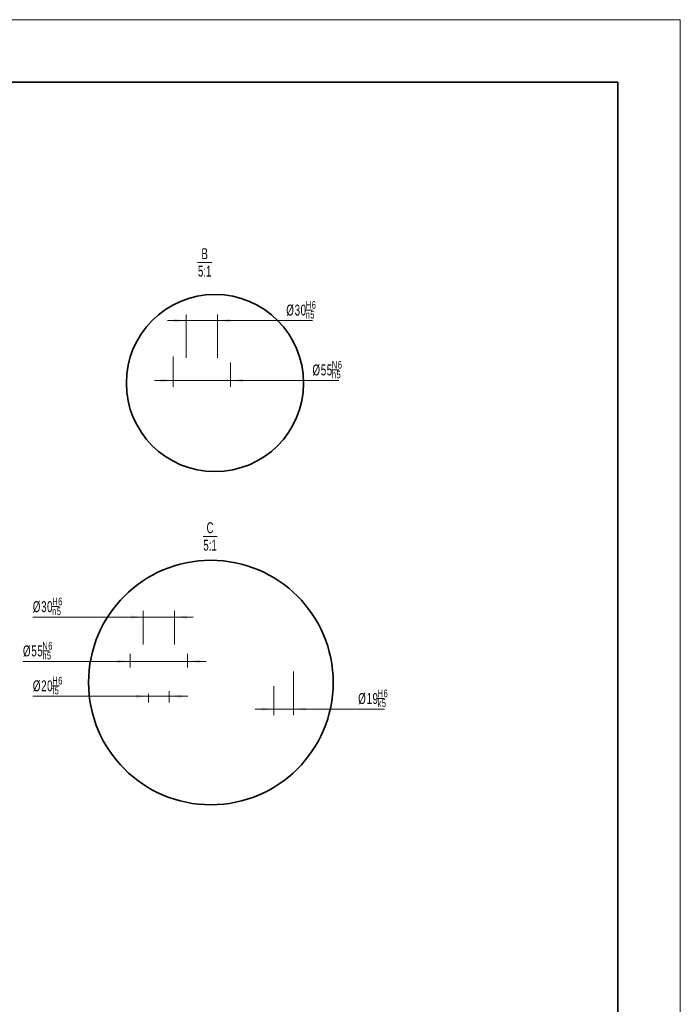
# Model space of a CAD drawing. Header units: millimetres. Extents: x -3920 to 13915, y -406 to 12209.
# Tile 88 of 88: x 10740 to 13915, y 7475 to 12209. Entities that reach past the tile are written whole.
import ezdxf
from ezdxf.enums import TextEntityAlignment as Align

# ---------------------------------------------------------------- set-up
doc = ezdxf.new("R2010")
doc.units = ezdxf.units.MM
doc.layers.get('0').update_dxf_attribs({"lineweight": 35})
for name, color, linetype, lineweight in [('尺寸线层', 3, 'Continuous', 18), ('粗实线层', 7, 'Continuous', 35), ('细实线层', 7, 'Continuous', 18)]:
    doc.layers.add(name, color=color, linetype=linetype, lineweight=lineweight)
doc.styles.add('标准', font='txt', dxfattribs={"width": 0.667})
doc.dimstyles.new('GB_尺寸', dxfattribs={"dimtxt": 3.5, "dimasz": 4, "dimexe": 2, "dimexo": 0, "dimtad": 1, "dimdsep": 46, "dimtxsty": '标准', "dimblk": '_CAXARROW', "dimcen": 0, "dimdle": 8, "dimazin": 2, "dimtfac": 0.707107, "dimtdec": 3, "dimtmove": 2, "dimatfit": 3, "dimfxl": 0, "dimfrac": 2, "dimtolj": 1, "dimarcsym": 0})

# ---------------------------------------------------------------- blocks, each defined once
blk = doc.blocks.new('$CAXA_FRAME_13B17AC1$')
at = {"layer": '粗实线层'}
for p, q in [((574.5, 400.5), (-574.5, 400.5)), ((574.5, -400.5), (574.5, 400.5))]:
    blk.add_line(p, q, dxfattribs=at)
at = {"layer": '细实线层'}
for p, q in [((594.5, 420.5), (-594.5, 420.5)), ((594.5, -420.5), (594.5, 420.5))]:
    blk.add_line(p, q, dxfattribs=at)
blk = doc.blocks.new('*X72')
at = {"layer": '细实线层', "color": 0, "linetype": 'ByBlock', "lineweight": -2}
blk.add_line((-2.25, 0), (2.25, 0), dxfattribs=at)
at = {"layer": '尺寸线层', "color": 0, "linetype": 'ByBlock', "lineweight": -2, "style": '标准', "width": 0.667}
for s, p in [('B', (0, 4.55)), ('5:1', (0, -1.05))]:
    blk.add_text(s, height=3.5, dxfattribs=at).set_placement(p, align=Align.TOP_CENTER)
blk = doc.blocks.new('*X75')
at = {"layer": '粗实线层'}
blk.add_circle((0, 0), 5.678, dxfattribs=at)
blk = doc.blocks.new('*X77')
at = {"layer": '细实线层', "color": 0, "linetype": 'ByBlock', "lineweight": -2}
blk.add_line((-2.25, 0), (2.25, 0), dxfattribs=at)
at = {"layer": '尺寸线层', "color": 0, "linetype": 'ByBlock', "lineweight": -2, "style": '标准', "width": 0.667}
for s, p in [('C', (0, 4.55)), ('5:1', (0, -1.05))]:
    blk.add_text(s, height=3.5, dxfattribs=at).set_placement(p, align=Align.TOP_CENTER)
blk = doc.blocks.new('*X80')
at = {"layer": '粗实线层'}
blk.add_circle((0, 0), 7.836, dxfattribs=at)
blk = doc.blocks.new('*X98')
at = {"layer": '尺寸线层', "color": 0}
blk.add_line((12114.6, 10812.5), (12147.9, 10812.5), dxfattribs=at)
at = {"layer": '尺寸线层', "color": 0, "char_height": 52.5, "attachment_point": 1, "line_spacing_factor": 1.15057, "style": '标准'}
for s, insert, width in [('\\T1.1;%%C30', (12021.4, 10838.8), 505.908), ('\\T1.1;{\\H0.707107x;H6}', (12114.8, 10855.8), 133.094), ('\\T1.1;{\\H0.707107x;n5}', (12114.6, 10808.9), 133.094)]:
    blk.add_mtext(s, dxfattribs=dict(at, insert=insert, width=width))
blk = doc.blocks.new('*X97')
at = {"layer": '尺寸线层', "linetype": 'Continuous'}
for points in [[(11540.8, 10762), (11480.8, 10769.5), (11480.8, 10754.5)], [(11690.8, 10762), (11750.8, 10769.5), (11750.8, 10754.5)]]:
    blk.add_hatch(color=0, dxfattribs=at).paths.add_polyline_path(points, flags=0)
at = {"layer": '尺寸线层', "color": 0, "linetype": 'Continuous'}
for p, q in [((11450.8, 10762), (12147.9, 10762)), ((11540.8, 10582.5), (11540.8, 10792)), ((11690.8, 10582.5), (11690.8, 10792))]:
    blk.add_line(p, q, dxfattribs=at)
at = {"layer": '尺寸线层', "color": 0}
blk.add_blockref('*X98', (0, 0), dxfattribs=at)
blk = doc.blocks.new('_CAXARROW')
blk.add_hatch(color=0).paths.add_polyline_path([(0, 0), (-1, 0.125), (-1, -0.125)], flags=0)
blk = doc.blocks.new('*X100')
at = {"layer": '尺寸线层', "color": 0}
blk.add_line((12240.2, 10524.8), (12273.5, 10524.8), dxfattribs=at)
at = {"layer": '尺寸线层', "color": 0, "char_height": 52.5, "attachment_point": 1, "line_spacing_factor": 1.15057, "style": '标准'}
for s, insert, width in [('\\T1.1;{\\H0.707107x;N6}', (12240.2, 10568.1), 133.094), ('\\T1.1;%%C55', (12147, 10551), 505.908), ('\\T1.1;{\\H0.707107x;h5}', (12240.4, 10521.2), 133.094)]:
    blk.add_mtext(s, dxfattribs=dict(at, insert=insert, width=width))
blk = doc.blocks.new('*X99')
at = {"layer": '尺寸线层', "linetype": 'Continuous'}
for points in [[(11478.3, 10474.3), (11418.3, 10466.8), (11418.3, 10481.8)], [(11753.3, 10474.3), (11813.3, 10466.8), (11813.3, 10481.8)]]:
    blk.add_hatch(color=0, dxfattribs=at).paths.add_polyline_path(points, flags=0)
at = {"layer": '尺寸线层', "color": 0, "linetype": 'Continuous'}
for p, q in [((11478.3, 10589.7), (11478.3, 10444.3)), ((11753.3, 10560), (11753.3, 10444.3)), ((12273.5, 10474.3), (11388.3, 10474.3))]:
    blk.add_line(p, q, dxfattribs=at)
at = {"layer": '尺寸线层', "color": 0}
blk.add_blockref('*X100', (0, 0), dxfattribs=at)
blk = doc.blocks.new('*X102')
at = {"layer": '尺寸线层', "color": 0}
blk.add_line((12460.2, 8944.9), (12493.1, 8944.9), dxfattribs=at)
at = {"layer": '尺寸线层', "color": 0, "char_height": 52.5, "attachment_point": 1, "line_spacing_factor": 1.15057, "style": '标准'}
for s, insert, width in [('\\T1.1;%%C19', (12367, 8971.1), 504.302), ('\\T1.1;{\\H0.707107x;H6}', (12460.2, 8988.2), 131.488), ('\\T1.1;{\\H0.707107x;k5}', (12460.2, 8941.3), 131.488)]:
    blk.add_mtext(s, dxfattribs=dict(at, insert=insert, width=width))
blk = doc.blocks.new('*X101')
at = {"layer": '尺寸线层', "linetype": 'Continuous'}
for points in [[(11961.5, 8894.4), (11901.5, 8886.9), (11901.5, 8901.9)], [(12056.5, 8894.4), (12116.5, 8886.9), (12116.5, 8901.9)]]:
    blk.add_hatch(color=0, dxfattribs=at).paths.add_polyline_path(points, flags=0)
at = {"layer": '尺寸线层', "color": 0, "linetype": 'Continuous'}
for p, q in [((12056.5, 9074.4), (12056.5, 8864.4)), ((11961.5, 9004.5), (11961.5, 8864.4)), ((12493.1, 8894.4), (11871.5, 8894.4))]:
    blk.add_line(p, q, dxfattribs=at)
at = {"layer": '尺寸线层', "color": 0}
blk.add_blockref('*X102', (0, 0), dxfattribs=at)
blk = doc.blocks.new('*X104')
at = {"layer": '尺寸线层', "color": 0}
blk.add_line((10896.4, 9386.7), (10929.7, 9386.7), dxfattribs=at)
at = {"layer": '尺寸线层', "color": 0, "char_height": 52.5, "attachment_point": 1, "line_spacing_factor": 1.15057, "style": '标准'}
for s, insert, width in [('\\T1.1;{\\H0.707107x;H6}', (10896.6, 9430), 133.094), ('\\T1.1;%%C30', (10803.2, 9412.9), 505.908), ('\\T1.1;{\\H0.707107x;n5}', (10896.4, 9383.1), 133.094)]:
    blk.add_mtext(s, dxfattribs=dict(at, insert=insert, width=width))
blk = doc.blocks.new('*X103')
at = {"layer": '尺寸线层', "linetype": 'Continuous'}
for points in [[(11334, 9336.2), (11274, 9343.7), (11274, 9328.7)], [(11484, 9336.2), (11544, 9343.7), (11544, 9328.7)]]:
    blk.add_hatch(color=0, dxfattribs=at).paths.add_polyline_path(points, flags=0)
at = {"layer": '尺寸线层', "color": 0, "linetype": 'Continuous'}
for p, q in [((10803.2, 9336.2), (11574, 9336.2)), ((11334, 9204.6), (11334, 9366.2)), ((11484, 9204.6), (11484, 9366.2))]:
    blk.add_line(p, q, dxfattribs=at)
at = {"layer": '尺寸线层', "color": 0}
blk.add_blockref('*X104', (0, 0), dxfattribs=at)
blk = doc.blocks.new('*X106')
at = {"layer": '尺寸线层', "color": 0}
blk.add_line((10849.1, 9173.9), (10882.4, 9173.9), dxfattribs=at)
at = {"layer": '尺寸线层', "color": 0, "char_height": 52.5, "attachment_point": 1, "line_spacing_factor": 1.15057, "style": '标准'}
for s, insert, width in [('\\T1.1;%%C55', (10755.9, 9200.1), 505.908), ('\\T1.1;{\\H0.707107x;N6}', (10849.1, 9217.2), 133.094), ('\\T1.1;{\\H0.707107x;h5}', (10849.2, 9170.3), 133.094)]:
    blk.add_mtext(s, dxfattribs=dict(at, insert=insert, width=width))
blk = doc.blocks.new('*X105')
at = {"layer": '尺寸线层', "linetype": 'Continuous'}
for points in [[(11271.5, 9123.4), (11211.5, 9130.9), (11211.5, 9115.9)], [(11546.5, 9123.4), (11606.5, 9130.9), (11606.5, 9115.9)]]:
    blk.add_hatch(color=0, dxfattribs=at).paths.add_polyline_path(points, flags=0)
at = {"layer": '尺寸线层', "color": 0, "linetype": 'Continuous'}
for p, q in [((11271.5, 9159.6), (11271.5, 9093.4)), ((11546.5, 9159.6), (11546.5, 9093.4)), ((10755.9, 9123.4), (11636.5, 9123.4))]:
    blk.add_line(p, q, dxfattribs=at)
at = {"layer": '尺寸线层', "color": 0}
blk.add_blockref('*X106', (0, 0), dxfattribs=at)
blk = doc.blocks.new('*X108')
at = {"layer": '尺寸线层', "color": 0}
blk.add_line((10896.6, 9006.2), (10929.5, 9006.2), dxfattribs=at)
at = {"layer": '尺寸线层', "color": 0, "char_height": 52.5, "attachment_point": 1, "line_spacing_factor": 1.15057, "style": '标准'}
for s, insert, width in [('\\T1.1;{\\H0.707107x;H6}', (10896.6, 9049.5), 131.488), ('\\T1.1;%%C20', (10803.4, 9032.4), 504.302), ('\\T1.1;{\\H0.707107x;f5}', (10897, 9002.6), 131.488)]:
    blk.add_mtext(s, dxfattribs=dict(at, insert=insert, width=width))
blk = doc.blocks.new('*X107')
at = {"layer": '尺寸线层', "linetype": 'Continuous'}
for points in [[(11359, 8955.7), (11299, 8948.2), (11299, 8963.2)], [(11459, 8955.7), (11519, 8948.2), (11519, 8963.2)]]:
    blk.add_hatch(color=0, dxfattribs=at).paths.add_polyline_path(points, flags=0)
at = {"layer": '尺寸线层', "color": 0, "linetype": 'Continuous'}
for p, q in [((11549, 8955.7), (10803.4, 8955.7)), ((11359, 8966.9), (11359, 8925.7)), ((11459, 8980.6), (11459, 8925.7))]:
    blk.add_line(p, q, dxfattribs=at)
at = {"layer": '尺寸线层', "color": 0}
blk.add_blockref('*X108', (0, 0), dxfattribs=at)

msp = doc.modelspace()

# ---------------------------------------------------------------- block references
at = {"layer": '尺寸线层', "xscale": 15, "yscale": 15, "zscale": 15}
for name, p in [('*X72', (11629.206, 11041.717)), ('*X77', (11655.016, 9724.186))]:
    msp.add_blockref(name, p, dxfattribs=at)
at = {"layer": '粗实线层'}
for name, p, xscale, yscale, zscale in [('$CAXA_FRAME_13B17AC1$', (4997.076, 5901.201), 15, 15, 15), ('*X75', (11678.621, 10461.73), 75, 75, 75), ('*X80', (11658.917, 9021.959), 75, 75, 75)]:
    msp.add_blockref(name, p, dxfattribs=dict(at, xscale=xscale, yscale=yscale, zscale=zscale))

# ---------------------------------------------------------------- dimensions: what is measured, and where the dimension line sits
at = {"layer": '尺寸线层'}
for base, p1, p2, text, picture, middle in [((11690.77, 10762.039), (11540.77, 10582.463), (11690.77, 10582.463), '\\A1;%%C30\\H0.707107x;\\SH6/n5;\\H1.41421x;', '*X97', (12084.616, 10812.517)), ((11478.27, 10474.277), (11753.27, 10559.953), (11478.27, 10589.728), '\\A1;%%C55\\H0.707107x;\\SN6/h5;\\H1.41421x;', '*X99', (12210.256, 10524.755)), ((11484.004, 9336.19), (11334.004, 9204.559), (11484.004, 9204.559), '\\A1;%%C30\\H0.707107x;\\SH6/n5;\\H1.41421x;', '*X103', (10866.46, 9386.668)), ((11546.504, 9123.41), (11271.504, 9159.569), (11546.504, 9159.569), '\\A1;%%C55\\H0.707107x;\\SN6/h5;\\H1.41421x;', '*X105', (10819.125, 9173.888)), ((11359.004, 8955.71), (11459.004, 8980.588), (11359.004, 8966.872), '\\A1;%%C20\\H0.707107x;\\SH6/f5;\\H1.41421x;', '*X107', (10866.46, 9006.188)), ((11961.504, 8894.419), (12056.504, 9074.401), (11961.504, 9004.508), '\\A1;%%C19\\H0.707107x;\\SH6/k5;\\H1.41421x;', '*X101', (12430.018, 8944.897))]:
    dim = msp.add_linear_dim(base=base, p1=p1, p2=p2, text=text, dimstyle='GB_尺寸', override={"dimscale": 15, "dimsah": 1, "dimtfac": 1, "dimtfill": 1, "dimtzin": 0}, dxfattribs=at)
    dim.commit()
    dim.dimension.update_dxf_attribs({"geometry": picture, "text_midpoint": middle, "dimtype": 160})

doc.saveas('drawing.dxf')
